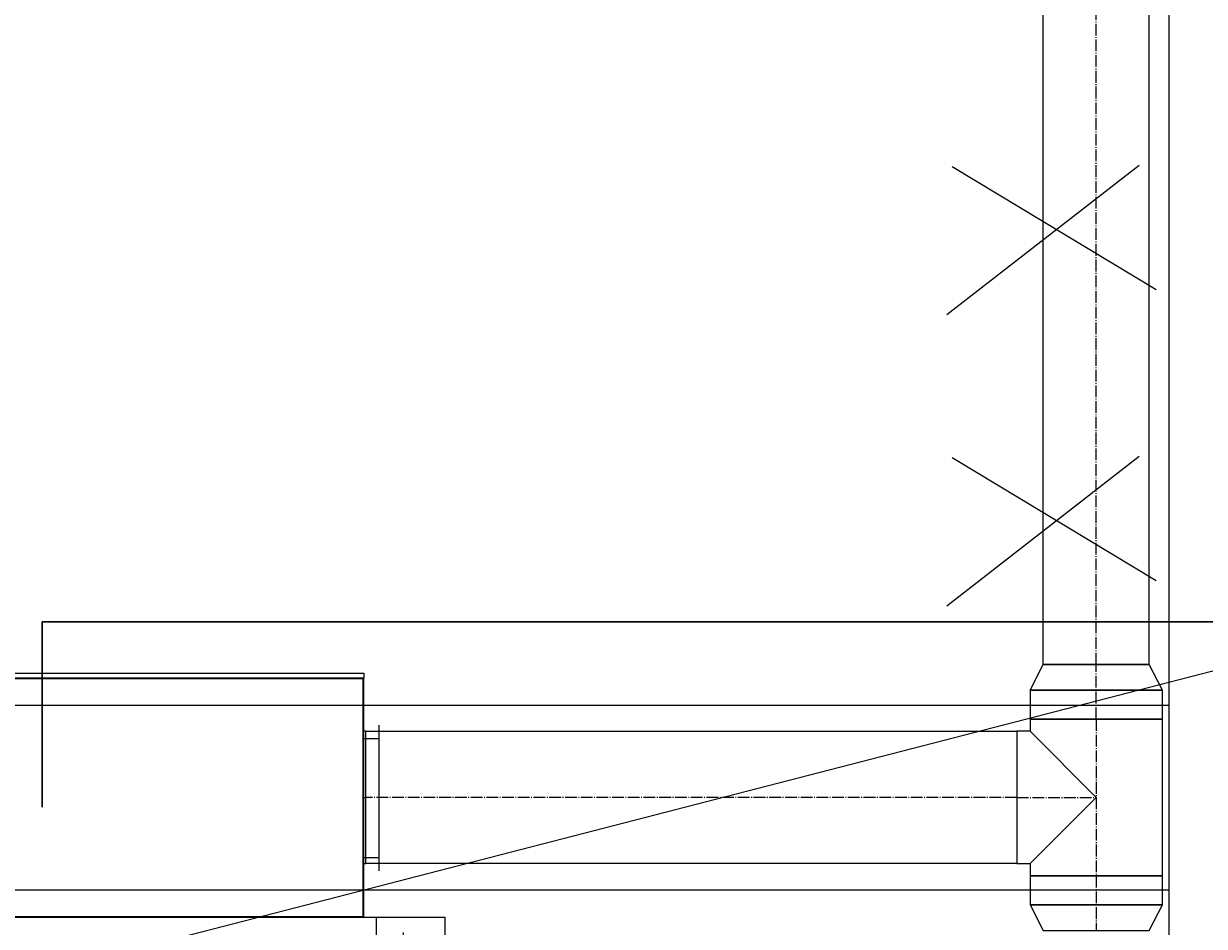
# Model space of a CAD drawing. Header units: centimetres. Extents: x -149939 to 48626, y -46000 to 152985.
# Tile 64 of 256: x -49485 to -47254, y 45261 to 46966. Entities that reach past the tile are written whole.
import ezdxf

# ---------------------------------------------------------------- set-up
doc = ezdxf.new("R2010")
doc.units = ezdxf.units.CM
doc.header["$LTSCALE"] = 50
doc.header["$PDMODE"] = 35
doc.header["$PDSIZE"] = 0.1
for name, pattern in [('CADVENT_CENTERLINE', [9.9, 7.4, -1, 0.5, -1]), ('CADVENT_HIDDEN', [0.8, 0.25, -0.55]), ('Kondygnacja  -0_5$0$HIDDEN', [9.525, 6.35, -3.175]), ('Kondygnacja  -0_5$0$HIDDEN2', [4.7625, 3.175, -1.5875])]:
    doc.linetypes.add(name, pattern=pattern)
doc.layers.get('0').update_dxf_attribs({"color": 8})
doc.layers.get('DEFPOINTS').update_dxf_attribs({"color": 8})
for name, color, linetype in [('01-103-Went PP_poziom-0_5$0$L_Nawiew', 7, 'Continuous'), ('bgde-nawiewEXP', 7, 'Continuous'), ('bgde-nawiewHIDDEN', 250, 'Continuous'), ('bgde-wywiewSOL', 5, 'Continuous'), ('IS_zmiany 2024', 1, 'Continuous'), ('Kondygnacja  -0_5$0$ARCH_KONSTR_POWYŻEJ RZUTU', 8, 'Kondygnacja  -0_5$0$HIDDEN'), ('Kondygnacja  -0_5$0$ARCH_KONSTR_POWYŻEJ RZUTU_IST', 8, 'Kondygnacja  -0_5$0$HIDDEN2')]:
    doc.layers.add(name, color=color, linetype=linetype)
for name, color, linetype, lineweight in [('bgde-nawiewCEN', 7, 'Continuous', 13), ('Kondygnacja  -0_5$0$ARCH_INFO_WYMIARY', 8, 'Continuous', 9), ('RFCU', 6, 'Continuous', 30)]:
    doc.layers.add(name, color=color, linetype=linetype, lineweight=lineweight)
doc.styles.add('Kondygnacja  -0_5$0$Romans', font='Romans.shx', dxfattribs={"width": 0.7})
doc.dimstyles.new('Kondygnacja  -0_5$0$Wymiary 1-100', dxfattribs={"dimtxt": 12, "dimasz": 10, "dimexe": 5, "dimexo": 0, "dimgap": 4, "dimtad": 1, "dimrnd": 0.5, "dimzin": 12, "dimdsep": 46, "dimtxsty": 'Kondygnacja  -0_5$0$Romans', "dimblk": 'Kondygnacja  -0_5$0$_Oblique', "dimcen": 10, "dimdle": 10, "dimclrt": 55, "dimazin": 0, "dimtfac": 1, "dimtmove": 1, "dimatfit": 3, "dimfxl": 8, "dimfxlon": 1, "dimtolj": 1, "dimtzin": 0, "dimarcsym": 0})

# ---------------------------------------------------------------- blocks, each defined once
blk = doc.blocks.new('Kondygnacja  -0_5$0$_Oblique')
at = {"color": 0, "linetype": 'ByBlock', "lineweight": -2}
blk.add_line((-0.5, -0.5), (0.5, 0.5), dxfattribs=at)
blk = doc.blocks.new('*D148')
at = {"layer": 'DEFPOINTS', "color": 0}
for p in [(-59190, 47690), (5862.4, 47690), (6190, 43700)]:
    blk.add_point(p, dxfattribs=at)
at = {"layer": 'Kondygnacja  -0_5$0$ARCH_INFO_WYMIARY', "color": 0, "lineweight": -2}
for p, q in [((5854.4, 47690), (5867.4, 47690)), ((5862.4, 43690), (5862.4, 47700)), ((5870.4, 43700), (5857.4, 43700))]:
    blk.add_line(p, q, dxfattribs=at)
at = {"layer": 'Kondygnacja  -0_5$0$ARCH_INFO_WYMIARY', "color": 0, "linetype": 'ByBlock', "lineweight": -2, "xscale": 10, "yscale": 10, "zscale": 10}
for p, rotation in [((5862.4, 47690), 90), ((5862.4, 43700), 270)]:
    blk.add_blockref('Kondygnacja  -0_5$0$_Oblique', p, dxfattribs=dict(at, rotation=rotation))
at = {"layer": 'Kondygnacja  -0_5$0$ARCH_INFO_WYMIARY', "color": 55, "insert": (5852.4, 45695), "char_height": 12, "attachment_point": 5, "rotation": 90, "style": 'Kondygnacja  -0_5$0$Romans'}
blk.add_mtext('\\A1;3990', dxfattribs=at)
blk = doc.blocks.new('Kondygnacja  -0_5$0$konstrukcja istniejąca -0.5')
at = {"layer": 'Kondygnacja  -0_5$0$ARCH_KONSTR_POWYŻEJ RZUTU_IST', "ltscale": 10}
for points in [[(7382, 8625), (7382, 9775)], [(7382, 9032.89), (6338.46, 9032.89), (6338.46, 9067.89), (7382, 9067.89)]]:
    blk.add_lwpolyline(points, dxfattribs=at)
blk = doc.blocks.new('A$C5B3E7367')
at = {"layer": '01-103-Went PP_poziom-0_5$0$L_Nawiew'}
h = blk.add_hatch(color=256, dxfattribs=at)
h.paths.add_polyline_path([(215, 704), (215, 674), (331.7, 674), (331.7, 612.1), (445.9, 689), (331.7, 765.9), (331.7, 704)])
h.paths.add_polyline_path([(48.3, 704), (48.3, 674), (215, 674), (215, 704)])
for p, q in [((215, 1525), (165, 1525)), ((165, 1525), (165, 1505)), ((215, 1400), (215, 1530)), ((545, 1530), (215, 1530)), ((215, 1530), (215, 1515)), ((545, 1400), (545, 1530)), ((165, 1505), (215, 1505)), ((243.8, 1452), (268.8, 1452)), ((256.2, 1452), (256.2, 1400)), ((326.2, 1452), (351.2, 1452)), ((338.8, 1452), (338.8, 1400)), ((408.8, 1452), (433.8, 1452)), ((421.2, 1452), (421.2, 1400)), ((491.2, 1452), (516.2, 1452)), ((503.8, 1452), (503.8, 1400)), ((545, 1400), (215, 1400)), ((215, 1400), (215, 1378)), ((545, 0), (545, 1400)), ((0, 1378), (215, 1378)), ((0, 0), (0, 1378)), ((215, 1378), (215, 0)), ((445.9, 689), (331.7, 765.9)), ((331.7, 704), (331.7, 765.9)), ((48.3, 704), (331.7, 704)), ((48.3, 704), (48.3, 674)), ((48.3, 674), (331.7, 674)), ((445.9, 689), (331.7, 612.1)), ((331.7, 612.1), (331.7, 674)), ((215, 0), (0, 0)), ((215, 0), (545, 0))]:
    blk.add_line(p, q, dxfattribs=at)
blk = doc.blocks.new('A$C53CA46B8')
at = {"layer": 'bgde-wywiewSOL'}
for p, q in [((112.9, 511.1), (-162.1, 511.1)), ((-137.1, 481.1), (-137.1, 511.1)), ((87.9, 481.1), (87.9, 511.1)), ((200.4, 481.1), (-249.6, 481.1)), ((-249.6, 481.1), (-249.6, -878.9)), ((200.4, 481.1), (200.4, -878.9)), ((200.4, -878.9), (-249.6, -878.9)), ((-137.1, -878.9), (-137.1, -908.9)), ((87.9, -878.9), (87.9, -908.9)), ((112.9, -908.9), (-162.1, -908.9))]:
    blk.add_line(p, q, dxfattribs=at)
at = {"layer": '01-103-Went PP_poziom-0_5$0$L_Nawiew'}
blk.add_blockref('A$C5B3E7367', (-794.6, -893.9), dxfattribs=at)

msp = doc.modelspace()

# ---------------------------------------------------------------- linework, layer by layer
at = {"layer": 'bgde-nawiewCEN', "linetype": 'CADVENT_CENTERLINE', "ltscale": 0.06}
for p, q in [((-47458.102, 45755.331), (-47458.102, 49796.041)), ((-47458.102, 45652.331), (-47458.102, 45755.331)), ((-47458.102, 45652.331), (-47458.102, 45504.331)), ((-48842.365, 45504.331), (-48838.365, 45504.331)), ((-47608.102, 45504.331), (-48838.365, 45504.331)), ((-47608.102, 45504.331), (-47458.102, 45504.331)), ((-47458.102, 45504.331), (-47458.102, 45356.331)), ((-47458.102, 45356.331), (-47458.102, 45253.331))]:
    msp.add_line(p, q, dxfattribs=at)
at = {"layer": 'bgde-nawiewEXP', "linetype": 'Continuous'}
for points in [[(-47583.102, 45707.174), (-47333.102, 45707.174), (-47358.102, 45755.331), (-47358.102, 45755.331), (-47558.102, 45755.331), (-47558.102, 49603.941)], [(-47583.102, 45707.174), (-47558.102, 45755.331), (-47358.102, 45755.331), (-47358.102, 49603.941)], [(-48842.365, 45379.331), (-48838.365, 45379.331), (-48838.365, 45629.331), (-48842.365, 45629.331)], [(-47583.102, 45379.331), (-47458.102, 45504.331), (-47583.102, 45629.331)]]:
    msp.add_lwpolyline(points, dxfattribs=at)
for points in [[(-50202.365, 45279.331), (-48842.365, 45279.331), (-48842.365, 45729.331), (-50202.365, 45729.331), (-50202.365, 45739.331), (-48842.365, 45739.331), (-48842.365, 45729.331), (-50202.365, 45729.331)], [(-47583.102, 45652.331), (-47333.102, 45652.331), (-47333.102, 45707.174), (-47583.102, 45707.174)], [(-47608.102, 45379.331), (-47583.102, 45379.331), (-47583.102, 45356.331), (-47333.102, 45356.331), (-47333.102, 45652.331), (-47583.102, 45652.331), (-47583.102, 45629.331), (-47608.102, 45629.331), (-47608.102, 45388.846)], [(-48838.365, 45379.331), (-48838.365, 45629.331), (-47608.102, 45629.331), (-47608.102, 45379.331)], [(-47583.102, 45301.488), (-47333.102, 45301.488), (-47333.102, 45356.331), (-47583.102, 45356.331)], [(-47583.102, 45301.488), (-47558.102, 45253.331), (-47358.102, 45253.331), (-47333.102, 45301.488), (-47573.587, 45301.488)]]:
    msp.add_lwpolyline(points, close=True, dxfattribs=at)
at = {"layer": 'bgde-nawiewHIDDEN', "linetype": 'CADVENT_HIDDEN'}
msp.add_lwpolyline([(-48842.365, 45379.331), (-48842.365, 45629.331)], dxfattribs=at)
at = {"layer": 'IS_zmiany 2024'}
for p, q in [((-49426.621, 45179.152, 2865), (-37210.665, 48329.138)), ((-47740.221, 46416.177), (-47377.191, 46698.682)), ((-47730.221, 46696.177), (-47344.826, 46463.861)), ((-47740.221, 45866.189), (-47377.191, 46148.695)), ((-47730.221, 46146.189), (-47344.826, 45913.873))]:
    msp.add_line(p, q, dxfattribs=at)
at = {"layer": 'RFCU', "color": 6}
for p, q in [((-49450, 45485.803), (-49450, 45835.803)), ((-49450, 45835.803), (-37530, 45835.803))]:
    msp.add_line(p, q, dxfattribs=at)

# ---------------------------------------------------------------- block references
at = {"layer": '01-103-Went PP_poziom-0_5$0$L_Nawiew', "xscale": -1, "rotation": 270}
msp.add_blockref('A$C53CA46B8', (-49324.978, 45527.901, 2865), dxfattribs=at)
at = {"layer": 'Kondygnacja  -0_5$0$ARCH_KONSTR_POWYŻEJ RZUTU', "xscale": 10, "yscale": 10, "zscale": 10}
msp.add_blockref('Kondygnacja  -0_5$0$konstrukcja istniejąca -0.5', (-121140, -45000), dxfattribs=at)

# ---------------------------------------------------------------- dimensions: what is measured, and where the dimension line sits
at = {"layer": 'Kondygnacja  -0_5$0$ARCH_INFO_WYMIARY'}
dim = msp.add_linear_dim(base=(5862.405, 47690), p1=(6190, 43700), p2=(-59190, 47690), angle=90, dimstyle='Kondygnacja  -0_5$0$Wymiary 1-100', dxfattribs=at)
dim.commit()
dim.dimension.update_dxf_attribs({"geometry": '*D148', "text_midpoint": (5852.405, 45695)})

doc.saveas('drawing.dxf')
